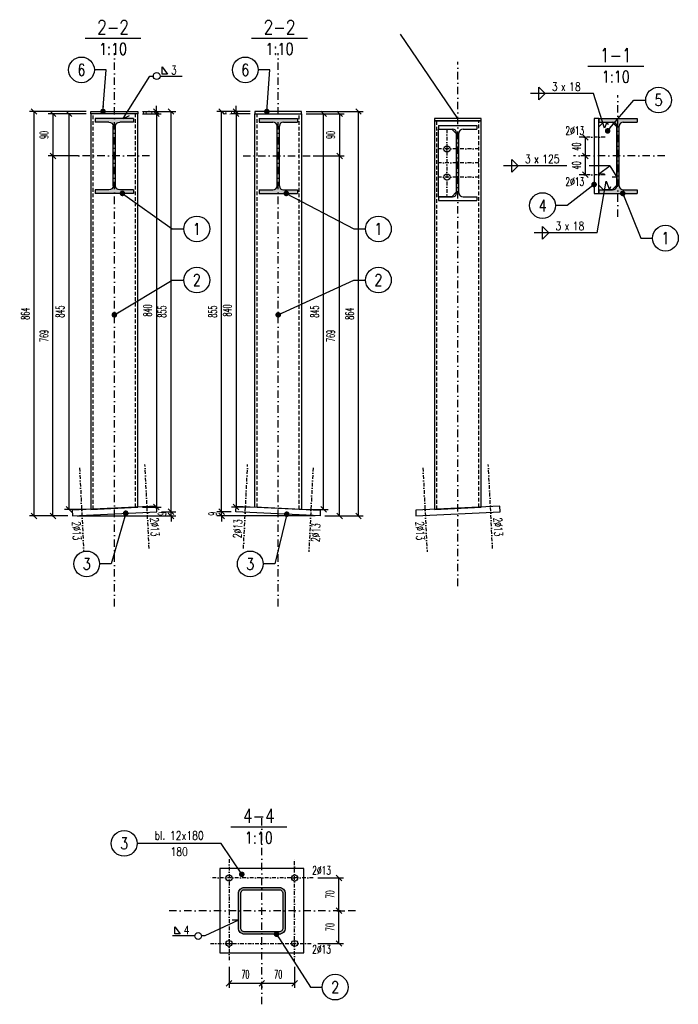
# Model space of a CAD drawing. Header units: millimetres. Extents: x -228255 to 14536, y -140109 to 119945.
# Tile 43 of 123: x -187529 to -186122, y 61917 to 64022. Entities that reach past the tile are written whole.
import ezdxf
from ezdxf.enums import TextEntityAlignment as Align

# ---------------------------------------------------------------- set-up
doc = ezdxf.new("R2010")
doc.units = ezdxf.units.MM
doc.header["$LTSCALE"] = 2.5
for name, pattern in [('DASHDOT', [25.4, 12.7, -6.35, 0, -6.35]), ('DASHDOT2', [12.7, 6.35, -3.175, 0, -3.175]), ('DASHED2', [9.525, 6.35, -3.175])]:
    doc.linetypes.add(name, pattern=pattern)
for name, color, linetype in [('Gruba', 6, 'Continuous'), ('Opisy_stal', 7, 'Continuous'), ('Osie', 134, 'DASHDOT'), ('Osie_laczniki', 157, 'DASHDOT2'), ('Osie_stal', 221, 'DASHDOT2'), ('S_dzwigary', 77, 'Continuous'), ('stal', 4, 'Continuous'), ('Stal_nw', 181, 'DASHED2'), ('Stal_przekroj', 1, 'Continuous'), ('Tekst', 31, 'Continuous'), ('Wymiary', 86, 'Continuous')]:
    doc.layers.add(name, color=color, linetype=linetype)
doc.styles.get("Standard").update_dxf_attribs({"font": 'romans.shx', "width": 0.65})
doc.styles.add('style1', font='romand.shx', dxfattribs={"width": 0.8})
doc.styles.add('style3', font='romans.shx', dxfattribs={"width": 0.5})
doc.dimstyles.new('Skala_10', dxfattribs={"dimtxt": 18, "dimasz": 12, "dimexe": 10, "dimexo": 10, "dimgap": 10, "dimtad": 1, "dimdec": 0, "dimdsep": 46, "dimtxsty": 'style3', "dimblk": 'OBLIQUE', "dimcen": 0, "dimdle": 1, "dimclrd": 256, "dimclre": 256, "dimclrt": 31, "dimadec": 1, "dimazin": 0, "dimtfac": 1, "dimtdec": 0, "dimtix": 1, "dimtmove": 2, "dimatfit": 0, "dimldrblk": 'DOT', "dimfxl": 1, "dimtolj": 1, "dimtzin": 0, "dimlwd": -1, "dimlwe": -1, "dimarcsym": 0})
doc.dimstyles.new('Skala_10$7', dxfattribs={"dimscale": 0, "dimtxt": 18, "dimasz": 12, "dimexe": 10, "dimexo": 15, "dimgap": 5, "dimtad": 1, "dimdec": 0, "dimrnd": 0.5, "dimzin": 9, "dimdsep": 46, "dimtxsty": 'Standard', "dimblk1": 'OBLIQUE', "dimblk2": 'OBLIQUE', "dimsah": 1, "dimcen": 10, "dimdle": 10, "dimclrt": 31, "dimadec": 0, "dimazin": 0, "dimtfac": 1, "dimtdec": 0, "dimtmove": 2, "dimatfit": 3, "dimldrblk": 'DOT', "dimfxl": 1, "dimtolj": 1, "dimtzin": 9, "dimarcsym": 0})

# ---------------------------------------------------------------- blocks, each defined once
blk = doc.blocks.new('_Oblique')
at = {"color": 0, "linetype": 'ByBlock', "lineweight": -2}
blk.add_line((-0.5, -0.5), (0.5, 0.5), dxfattribs=at)
blk = doc.blocks.new('*D930')
at = {"layer": 'Defpoints', "color": 0, "ltscale": 0.5, "transparency": 16777216}
for p in [(-186861.5, 62117.2), (-186847.2, 62117.2), (-186901.8, 62047.2)]:
    blk.add_point(p, dxfattribs=at)
at = {"layer": 'Wymiary', "ltscale": 0.5, "transparency": 16777216}
for p, q in [((-186851.5, 62117.2), (-186837.2, 62117.2)), ((-186847.2, 62046.2), (-186847.2, 62118.2)), ((-186891.8, 62047.2), (-186837.2, 62047.2))]:
    blk.add_line(p, q, dxfattribs=at)
at = {"layer": 'Wymiary', "ltscale": 0.5, "transparency": 16777216, "xscale": 12, "yscale": 12, "zscale": 12}
for p, rotation in [((-186847.2, 62117.2), 90), ((-186847.2, 62047.2), 270)]:
    blk.add_blockref('_Oblique', p, dxfattribs=dict(at, rotation=rotation))
at = {"layer": 'Wymiary', "color": 31, "ltscale": 0.5, "transparency": 16777216, "insert": (-186866.2, 62082.2), "char_height": 18, "attachment_point": 5, "rotation": 90, "style": 'style3'}
blk.add_mtext('\\A1;70', dxfattribs=at)
blk = doc.blocks.new('_Dot')
at = {"color": 0, "linetype": 'ByBlock', "lineweight": -2}
blk.add_line((-0.5, 0), (-1, 0), dxfattribs=at)
at = {"color": 0, "linetype": 'ByBlock', "const_width": 0.5}
blk.add_lwpolyline([(-0.25, 0, 1), (0.25, 0, 1)], format="xyb", close=True, dxfattribs=at)
blk = doc.blocks.new('*D931')
at = {"layer": 'Defpoints', "color": 0, "ltscale": 0.5, "transparency": 16777216}
for p in [(-186901.8, 62187.2), (-186847.2, 62187.2), (-186861.5, 62117.2)]:
    blk.add_point(p, dxfattribs=at)
at = {"layer": 'Wymiary', "ltscale": 0.5, "transparency": 16777216}
for p, q in [((-186891.8, 62187.2), (-186837.2, 62187.2)), ((-186847.2, 62116.2), (-186847.2, 62188.2)), ((-186851.5, 62117.2), (-186837.2, 62117.2))]:
    blk.add_line(p, q, dxfattribs=at)
at = {"layer": 'Wymiary', "ltscale": 0.5, "transparency": 16777216, "xscale": 12, "yscale": 12, "zscale": 12}
for p, rotation in [((-186847.2, 62187.2), 90), ((-186847.2, 62117.2), 270)]:
    blk.add_blockref('_Oblique', p, dxfattribs=dict(at, rotation=rotation))
at = {"layer": 'Wymiary', "color": 31, "ltscale": 0.5, "transparency": 16777216, "insert": (-186866.2, 62152.2), "char_height": 18, "attachment_point": 5, "rotation": 90, "style": 'style3'}
blk.add_mtext('\\A1;70', dxfattribs=at)
blk = doc.blocks.new('*D932')
at = {"layer": 'Defpoints', "color": 0, "ltscale": 0.5, "transparency": 16777216}
for p in [(-187081.8, 62007.2), (-187011.8, 61966.1), (-187011.8, 61962.3)]:
    blk.add_point(p, dxfattribs=at)
at = {"layer": 'Wymiary', "ltscale": 0.5, "transparency": 16777216}
for p, q in [((-187081.8, 61997.2), (-187081.8, 61952.3)), ((-187082.8, 61962.3), (-187010.8, 61962.3)), ((-187011.8, 61956.1), (-187011.8, 61952.3))]:
    blk.add_line(p, q, dxfattribs=at)
at = {"layer": 'Wymiary', "ltscale": 0.5, "transparency": 16777216, "xscale": 12, "yscale": 12, "zscale": 12, "rotation": 180}
blk.add_blockref('_Oblique', (-187081.8, 61962.3), dxfattribs=at)
at = {"layer": 'Wymiary', "ltscale": 0.5, "transparency": 16777216, "xscale": 12, "yscale": 12, "zscale": 12}
blk.add_blockref('_Oblique', (-187011.8, 61962.3), dxfattribs=at)
at = {"layer": 'Wymiary', "color": 31, "ltscale": 0.5, "transparency": 16777216, "insert": (-187046.8, 61981.3), "char_height": 18, "attachment_point": 5, "style": 'style3'}
blk.add_mtext('\\A1;70', dxfattribs=at)
blk = doc.blocks.new('*D933')
at = {"layer": 'Defpoints', "color": 0, "ltscale": 0.5, "transparency": 16777216}
for p in [(-186941.8, 62007.2), (-187011.8, 61966.1), (-186941.8, 61962.3)]:
    blk.add_point(p, dxfattribs=at)
at = {"layer": 'Wymiary', "ltscale": 0.5, "transparency": 16777216}
for p, q in [((-186941.8, 61997.2), (-186941.8, 61952.3)), ((-187012.8, 61962.3), (-186940.8, 61962.3)), ((-187011.8, 61956.1), (-187011.8, 61952.3))]:
    blk.add_line(p, q, dxfattribs=at)
at = {"layer": 'Wymiary', "ltscale": 0.5, "transparency": 16777216, "xscale": 12, "yscale": 12, "zscale": 12, "rotation": 180}
blk.add_blockref('_Oblique', (-187011.8, 61962.3), dxfattribs=at)
at = {"layer": 'Wymiary', "ltscale": 0.5, "transparency": 16777216, "xscale": 12, "yscale": 12, "zscale": 12}
blk.add_blockref('_Oblique', (-186941.8, 61962.3), dxfattribs=at)
at = {"layer": 'Wymiary', "color": 31, "ltscale": 0.5, "transparency": 16777216, "insert": (-186976.8, 61981.3), "char_height": 18, "attachment_point": 5, "style": 'style3'}
blk.add_mtext('\\A1;70', dxfattribs=at)
blk = doc.blocks.new('Zk100x100x5')
for points in [[(-50, -37), (-50, 37, -0.414214), (-37, 50), (37, 50, -0.414214), (50, 37), (50, -37, -0.414214), (37, -50), (-37, -50, -0.414214), (-50, -37, 0)], [(-45, -37), (-45, 37, -0.414214), (-37, 45), (37, 45, -0.414214), (45, 37), (45, -37, -0.414214), (37, -45), (-37, -45, -0.414214), (-45, -37, -1)]]:
    blk.add_lwpolyline(points, format="xyb")
blk = doc.blocks.new('Elem_prawy')
at = {"color": 7}
blk.add_line((0, 0), (25, 0), dxfattribs=at)
blk.add_circle((52.5, 0), 27.5, dxfattribs=at)
at = {"color": 31, "width": 0.8}
blk.add_attdef('22', text='', height=25, dxfattribs=at).set_placement((52.5, 0), align=Align.MIDDLE)
blk = doc.blocks.new('Pach_obwod_lewa')
at = {"color": 7}
for p, q in [((-21.6, 0), (-69.12, 0)), ((-64.08, 19.44), (-52.56, 4.32)), ((-64.08, 4.32), (-64.08, 19.44)), ((-52.56, 4.32), (-64.08, 4.32)), ((0, 0), (-7.2, 0))]:
    blk.add_line(p, q, dxfattribs=at)
blk.add_circle((-14.4, 0), 7.2, dxfattribs=at)
at = {"color": 31, "width": 0.8}
blk.add_attdef('A', (-45.36, 3.6), '', height=18, dxfattribs=at)
blk = doc.blocks.new('Op_el_lewy')
at = {"color": 7}
blk.add_line((0, 0), (-180, 0), dxfattribs=at)
blk.add_circle((-207.5, 0), 27.5, dxfattribs=at)
at = {"color": 31, "width": 0.8}
for tag, p in [('ZK_120X120X5', (-90, 7.875)), ('1000', (-90, -26.649))]:
    blk.add_attdef(tag, text='', height=18, dxfattribs=at).set_placement(p, align=Align.CENTER)
blk.add_attdef('22', text='', height=25, dxfattribs=at).set_placement((-207.5, 0), align=Align.MIDDLE)
blk = doc.blocks.new('I160PE')
for p, q in [((-41, 160), (41, 160)), ((-41, 160), (-41, 152.6)), ((-41, 152.6), (-11.5, 152.6)), ((11.5, 152.6), (41, 152.6)), ((41, 160), (41, 152.6)), ((-2.5, 16.4), (-2.5, 143.6)), ((2.5, 16.4), (2.5, 143.6)), ((-41, 7.4), (-11.5, 7.4)), ((-41, 7.4), (-41, 0)), ((-41, 0), (41, 0)), ((11.5, 7.4), (41, 7.4)), ((41, 7.4), (41, 0))]:
    blk.add_line(p, q)
for centre, start, end in [((-11.5, 143.6), 0, 90), ((11.5, 143.6), 90, 180), ((-11.5, 16.4), 270, 0), ((11.5, 16.4), 180, 270)]:
    blk.add_arc(centre, 9, start, end)
blk = doc.blocks.new('Elem_lewy')
at = {"color": 7}
blk.add_line((0, 0), (-25, 0), dxfattribs=at)
blk.add_circle((-52.5, 0), 27.5, dxfattribs=at)
at = {"color": 31, "width": 0.8}
blk.add_attdef('22', text='', height=25, dxfattribs=at).set_placement((-52.5, 0), align=Align.MIDDLE)
blk = doc.blocks.new('Pach_obustr_lewa')
at = {"color": 7}
for p, q in [((0, 0), (-135, 0)), ((-117, -13.5), (-117, 13.5)), ((-117, 13.5), (-103.5, 0)), ((-117, -13.5), (-103.5, 0))]:
    blk.add_line(p, q, dxfattribs=at)
at = {"color": 31, "width": 0.8}
blk.add_text('x', height=18, dxfattribs=at).set_placement((-70, 5.6))
blk.add_attdef('AA', text='', height=18, dxfattribs=at).set_placement((-76.8, 5.6), align=Align.RIGHT)
blk.add_attdef('LLLL', (-52.3, 5.6), '', height=18, dxfattribs=at)
blk = doc.blocks.new('Pach_obwod_prawa')
at = {"color": 7}
for p, q in [((0, 0), (7.2, 0)), ((21.6, 0), (69.12, 0)), ((26.2368, 4.32), (26.2368, 19.44)), ((26.2368, 19.44), (37.7568, 4.32)), ((37.7568, 4.32), (26.2368, 4.32))]:
    blk.add_line(p, q, dxfattribs=at)
blk.add_circle((14.4, 0), 7.2, dxfattribs=at)
at = {"color": 31, "width": 0.8}
blk.add_attdef('A', (44.9568, 3.6), '', height=18, dxfattribs=at)
blk = doc.blocks.new('*D946')
at = {"layer": 'Defpoints', "color": 0, "ltscale": 0.5, "transparency": 16777216}
for p in [(-187236.3, 62970.1), (-187205.8, 62970.1), (-187416.1, 62961.1)]:
    blk.add_point(p, dxfattribs=at)
at = {"layer": 'Wymiary', "ltscale": 0.5, "transparency": 16777216}
for p, q in [((-187226.3, 62970.1), (-187195.8, 62970.1)), ((-187205.8, 62970.1), (-187205.8, 62982.1)), ((-187205.8, 62961.1), (-187205.8, 62970.1)), ((-187406.1, 62961.1), (-187195.8, 62961.1)), ((-187205.8, 62961.1), (-187205.8, 62949.1))]:
    blk.add_line(p, q, dxfattribs=at)
at = {"layer": 'Wymiary', "ltscale": 0.5, "transparency": 16777216, "xscale": 12, "yscale": 12, "zscale": 12}
for p, rotation in [((-187205.8, 62970.1), 270), ((-187205.8, 62961.1), 90)]:
    blk.add_blockref('_Oblique', p, dxfattribs=dict(at, rotation=rotation))
at = {"layer": 'Wymiary', "color": 31, "ltscale": 0.5, "transparency": 16777216, "insert": (-187224.8, 62965.6), "char_height": 18, "attachment_point": 5, "rotation": 90, "style": 'style3'}
blk.add_mtext('\\A1;9', dxfattribs=at)
blk = doc.blocks.new('*D947')
at = {"layer": 'Defpoints', "color": 0, "ltscale": 0.5, "transparency": 16777216}
for p in [(-187276.8, 63825.4), (-187205.8, 63825.4), (-187236.3, 62970.1)]:
    blk.add_point(p, dxfattribs=at)
at = {"layer": 'Wymiary', "ltscale": 0.5, "transparency": 16777216}
for p, q in [((-187266.8, 63825.4), (-187195.8, 63825.4)), ((-187205.8, 62969.1), (-187205.8, 63826.4)), ((-187226.3, 62970.1), (-187195.8, 62970.1))]:
    blk.add_line(p, q, dxfattribs=at)
at = {"layer": 'Wymiary', "ltscale": 0.5, "transparency": 16777216, "xscale": 12, "yscale": 12, "zscale": 12}
for p, rotation in [((-187205.8, 63825.4), 90), ((-187205.8, 62970.1), 270)]:
    blk.add_blockref('_Oblique', p, dxfattribs=dict(at, rotation=rotation))
at = {"layer": 'Wymiary', "color": 31, "ltscale": 0.5, "transparency": 16777216, "insert": (-187224.8, 63397.7), "char_height": 18, "attachment_point": 5, "rotation": 90, "style": 'style3'}
blk.add_mtext('\\A1;855', dxfattribs=at)
blk = doc.blocks.new('*D948')
at = {"layer": 'Defpoints', "color": 0, "ltscale": 0.5, "transparency": 16777216}
for p in [(-187276.8, 63820.4), (-187276.8, 62980.1), (-187236.9, 62980.1)]:
    blk.add_point(p, dxfattribs=at)
at = {"layer": 'Wymiary', "ltscale": 0.5, "transparency": 16777216}
for p, q in [((-187266.8, 63820.4), (-187226.9, 63820.4)), ((-187236.9, 63821.4), (-187236.9, 62979.1)), ((-187266.8, 62980.1), (-187226.9, 62980.1))]:
    blk.add_line(p, q, dxfattribs=at)
at = {"layer": 'Wymiary', "ltscale": 0.5, "transparency": 16777216, "xscale": 12, "yscale": 12, "zscale": 12}
for p, rotation in [((-187236.9, 63820.4), 90), ((-187236.9, 62980.1), 270)]:
    blk.add_blockref('_Oblique', p, dxfattribs=dict(at, rotation=rotation))
at = {"layer": 'Wymiary', "color": 31, "ltscale": 0.5, "transparency": 16777216, "insert": (-187255.9, 63400.2), "char_height": 18, "attachment_point": 5, "rotation": 90, "style": 'style3'}
blk.add_mtext('\\A1;840', dxfattribs=at)
blk = doc.blocks.new('*D949')
at = {"layer": 'Defpoints', "color": 0, "ltscale": 0.5, "transparency": 16777216}
for p in [(-187423.7, 63820.4), (-187376.8, 63820.4), (-187376.8, 62975.1)]:
    blk.add_point(p, dxfattribs=at)
at = {"layer": 'Wymiary', "ltscale": 0.5, "transparency": 16777216}
for p, q in [((-187386.8, 63820.4), (-187433.7, 63820.4)), ((-187423.7, 62974.1), (-187423.7, 63821.4)), ((-187386.8, 62975.1), (-187433.7, 62975.1))]:
    blk.add_line(p, q, dxfattribs=at)
at = {"layer": 'Wymiary', "ltscale": 0.5, "transparency": 16777216, "xscale": 12, "yscale": 12, "zscale": 12}
for p, rotation in [((-187423.7, 63820.4), 90), ((-187423.7, 62975.1), 270)]:
    blk.add_blockref('_Oblique', p, dxfattribs=dict(at, rotation=rotation))
at = {"layer": 'Wymiary', "color": 31, "ltscale": 0.5, "transparency": 16777216, "insert": (-187442.7, 63397.7), "char_height": 18, "attachment_point": 5, "rotation": 90, "style": 'style3'}
blk.add_mtext('\\A1;845', dxfattribs=at)
blk = doc.blocks.new('*D950')
at = {"layer": 'Defpoints', "color": 0, "ltscale": 0.5, "transparency": 16777216}
for p in [(-187276.8, 63825.4), (-187276.8, 63820.4), (-187236.9, 63820.4)]:
    blk.add_point(p, dxfattribs=at)
at = {"layer": 'Wymiary', "ltscale": 0.5, "transparency": 16777216}
for p, q in [((-187236.9, 63825.4), (-187236.9, 63837.4)), ((-187266.8, 63825.4), (-187226.9, 63825.4)), ((-187266.8, 63820.4), (-187226.9, 63820.4)), ((-187236.9, 63825.4), (-187236.9, 63820.4)), ((-187236.9, 63820.4), (-187236.9, 63808.4))]:
    blk.add_line(p, q, dxfattribs=at)
at = {"layer": 'Wymiary', "ltscale": 0.5, "transparency": 16777216, "xscale": 12, "yscale": 12, "zscale": 12}
for p, rotation in [((-187236.9, 63825.4), 270), ((-187236.9, 63820.4), 90)]:
    blk.add_blockref('_Oblique', p, dxfattribs=dict(at, rotation=rotation))
at = {"layer": 'Wymiary', "color": 31, "ltscale": 0.5, "transparency": 16777216, "insert": (-187255.9, 63822.9), "char_height": 18, "attachment_point": 5, "rotation": 90, "style": 'style3'}
blk.add_mtext('\\A1;5', dxfattribs=at)
blk = doc.blocks.new('*D951')
at = {"layer": 'Defpoints', "color": 0, "ltscale": 0.5, "transparency": 16777216}
for p in [(-187498.2, 63825.4), (-187376.8, 63825.4), (-187416.1, 62961.1)]:
    blk.add_point(p, dxfattribs=at)
at = {"layer": 'Wymiary', "ltscale": 0.5, "transparency": 16777216}
for p, q in [((-187386.8, 63825.4), (-187508.2, 63825.4)), ((-187498.2, 62960.1), (-187498.2, 63826.4)), ((-187426.1, 62961.1), (-187508.2, 62961.1))]:
    blk.add_line(p, q, dxfattribs=at)
at = {"layer": 'Wymiary', "ltscale": 0.5, "transparency": 16777216, "xscale": 12, "yscale": 12, "zscale": 12}
for p, rotation in [((-187498.2, 63825.4), 90), ((-187498.2, 62961.1), 270)]:
    blk.add_blockref('_Oblique', p, dxfattribs=dict(at, rotation=rotation))
at = {"layer": 'Wymiary', "color": 31, "ltscale": 0.5, "transparency": 16777216, "insert": (-187517.2, 63393.2), "char_height": 18, "attachment_point": 5, "rotation": 90, "style": 'style3'}
blk.add_mtext('\\A1;864', dxfattribs=at)
blk = doc.blocks.new('*D987')
at = {"layer": 'Defpoints', "color": 0, "ltscale": 0.5, "transparency": 16777216}
for p in [(-187458, 63730.4), (-187436.8, 63730.4), (-187416.1, 62961.1)]:
    blk.add_point(p, dxfattribs=at)
at = {"layer": 'Wymiary', "ltscale": 0.5, "transparency": 16777216}
for p, q in [((-187446.8, 63730.4), (-187468, 63730.4)), ((-187458, 62960.1), (-187458, 63731.4)), ((-187426.1, 62961.1), (-187468, 62961.1))]:
    blk.add_line(p, q, dxfattribs=at)
at = {"layer": 'Wymiary', "ltscale": 0.5, "transparency": 16777216, "xscale": 12, "yscale": 12, "zscale": 12}
for p, rotation in [((-187458, 63730.4), 90), ((-187458, 62961.1), 270)]:
    blk.add_blockref('_Oblique', p, dxfattribs=dict(at, rotation=rotation))
at = {"layer": 'Wymiary', "color": 31, "ltscale": 0.5, "transparency": 16777216, "insert": (-187477, 63345.7), "char_height": 18, "attachment_point": 5, "rotation": 90, "style": 'style3'}
blk.add_mtext('\\A1;769', dxfattribs=at)
blk = doc.blocks.new('*D989')
at = {"layer": 'Defpoints', "color": 0, "ltscale": 0.5, "transparency": 16777216}
for p in [(-187376.8, 63820.4), (-187458, 63730.4), (-187393.6, 63730.4)]:
    blk.add_point(p, dxfattribs=at)
at = {"layer": 'Wymiary', "ltscale": 0.5, "transparency": 16777216}
for p, q in [((-187386.8, 63820.4), (-187468, 63820.4)), ((-187458, 63821.4), (-187458, 63729.4)), ((-187403.6, 63730.4), (-187468, 63730.4))]:
    blk.add_line(p, q, dxfattribs=at)
at = {"layer": 'Wymiary', "ltscale": 0.5, "transparency": 16777216, "xscale": 12, "yscale": 12, "zscale": 12}
for p, rotation in [((-187458, 63820.4), 90), ((-187458, 63730.4), 270)]:
    blk.add_blockref('_Oblique', p, dxfattribs=dict(at, rotation=rotation))
at = {"layer": 'Wymiary', "color": 31, "ltscale": 0.5, "transparency": 16777216, "insert": (-187477, 63775.4), "char_height": 18, "attachment_point": 5, "rotation": 90, "style": 'style3'}
blk.add_mtext('\\A1;90', dxfattribs=at)
blk = doc.blocks.new('*D994')
at = {"layer": 'Defpoints', "color": 0, "ltscale": 0.5, "transparency": 16777216}
for p in [(-186320.6, 63730.4), (-186312.2, 63730.4), (-186312.2, 63690.4)]:
    blk.add_point(p, dxfattribs=at)
at = {"layer": 'Wymiary', "ltscale": 0.5, "transparency": 16777216}
for p, q in [((-186322.2, 63730.4), (-186330.6, 63730.4)), ((-186320.6, 63689.4), (-186320.6, 63731.4)), ((-186322.2, 63690.4), (-186330.6, 63690.4))]:
    blk.add_line(p, q, dxfattribs=at)
at = {"layer": 'Wymiary', "ltscale": 0.5, "transparency": 16777216, "xscale": 12, "yscale": 12, "zscale": 12}
for p, rotation in [((-186320.6, 63730.4), 90), ((-186320.6, 63690.4), 270)]:
    blk.add_blockref('_Oblique', p, dxfattribs=dict(at, rotation=rotation))
at = {"layer": 'Wymiary', "color": 31, "ltscale": 0.5, "transparency": 16777216, "insert": (-186339.6, 63710.4), "char_height": 18, "attachment_point": 5, "rotation": 90, "style": 'style3'}
blk.add_mtext('\\A1;40', dxfattribs=at)
blk = doc.blocks.new('*D995')
at = {"layer": 'Defpoints', "color": 0, "ltscale": 0.5, "transparency": 16777216}
for p in [(-186320.6, 63770.4), (-186311.4, 63770.4), (-186312.2, 63730.4)]:
    blk.add_point(p, dxfattribs=at)
at = {"layer": 'Wymiary', "ltscale": 0.5, "transparency": 16777216}
for p, q in [((-186321.4, 63770.4), (-186330.6, 63770.4)), ((-186320.6, 63729.4), (-186320.6, 63771.4)), ((-186322.2, 63730.4), (-186330.6, 63730.4))]:
    blk.add_line(p, q, dxfattribs=at)
at = {"layer": 'Wymiary', "ltscale": 0.5, "transparency": 16777216, "xscale": 12, "yscale": 12, "zscale": 12}
for p, rotation in [((-186320.6, 63770.4), 90), ((-186320.6, 63730.4), 270)]:
    blk.add_blockref('_Oblique', p, dxfattribs=dict(at, rotation=rotation))
at = {"layer": 'Wymiary', "color": 31, "ltscale": 0.5, "transparency": 16777216, "insert": (-186339.6, 63750.4), "char_height": 18, "attachment_point": 5, "rotation": 90, "style": 'style3'}
blk.add_mtext('\\A1;40', dxfattribs=at)
blk = doc.blocks.new('*D1003')
at = {"layer": 'Defpoints', "color": 0, "ltscale": 0.5, "transparency": 16777216}
for p in [(-187097.7, 62970.1), (-187067.3, 62970.1), (-186887.5, 62961.1)]:
    blk.add_point(p, dxfattribs=at)
at = {"layer": 'Wymiary', "ltscale": 0.5, "transparency": 16777216}
for p, q in [((-187077.3, 62970.1), (-187107.7, 62970.1)), ((-187097.7, 62970.1), (-187097.7, 62982.1)), ((-187097.7, 62961.1), (-187097.7, 62970.1)), ((-186897.5, 62961.1), (-187107.7, 62961.1)), ((-187097.7, 62961.1), (-187097.7, 62949.1))]:
    blk.add_line(p, q, dxfattribs=at)
at = {"layer": 'Wymiary', "ltscale": 0.5, "transparency": 16777216, "xscale": 12, "yscale": 12, "zscale": 12}
for p, rotation in [((-187097.7, 62970.1), 270), ((-187097.7, 62961.1), 90)]:
    blk.add_blockref('_Oblique', p, dxfattribs=dict(at, rotation=rotation))
at = {"layer": 'Wymiary', "color": 31, "ltscale": 0.5, "transparency": 16777216, "insert": (-187116.7, 62965.6), "char_height": 18, "attachment_point": 5, "rotation": 90, "style": 'style3'}
blk.add_mtext('\\A1;9', dxfattribs=at)
blk = doc.blocks.new('*D1004')
at = {"layer": 'Defpoints', "color": 0, "ltscale": 0.5, "transparency": 16777216}
for p in [(-187097.7, 63825.4), (-187026.8, 63825.4), (-187067.3, 62970.1)]:
    blk.add_point(p, dxfattribs=at)
at = {"layer": 'Wymiary', "ltscale": 0.5, "transparency": 16777216}
for p, q in [((-187036.8, 63825.4), (-187107.7, 63825.4)), ((-187097.7, 62969.1), (-187097.7, 63826.4)), ((-187077.3, 62970.1), (-187107.7, 62970.1))]:
    blk.add_line(p, q, dxfattribs=at)
at = {"layer": 'Wymiary', "ltscale": 0.5, "transparency": 16777216, "xscale": 12, "yscale": 12, "zscale": 12}
for p, rotation in [((-187097.7, 63825.4), 90), ((-187097.7, 62970.1), 270)]:
    blk.add_blockref('_Oblique', p, dxfattribs=dict(at, rotation=rotation))
at = {"layer": 'Wymiary', "color": 31, "ltscale": 0.5, "transparency": 16777216, "insert": (-187116.7, 63397.7), "char_height": 18, "attachment_point": 5, "rotation": 90, "style": 'style3'}
blk.add_mtext('\\A1;855', dxfattribs=at)
blk = doc.blocks.new('*D1005')
at = {"layer": 'Defpoints', "color": 0, "ltscale": 0.5, "transparency": 16777216}
for p in [(-187026.8, 63820.4), (-187066.7, 62980.1), (-187026.8, 62980.1)]:
    blk.add_point(p, dxfattribs=at)
at = {"layer": 'Wymiary', "ltscale": 0.5, "transparency": 16777216}
for p, q in [((-187036.8, 63820.4), (-187076.7, 63820.4)), ((-187066.7, 63821.4), (-187066.7, 62979.1)), ((-187036.8, 62980.1), (-187076.7, 62980.1))]:
    blk.add_line(p, q, dxfattribs=at)
at = {"layer": 'Wymiary', "ltscale": 0.5, "transparency": 16777216, "xscale": 12, "yscale": 12, "zscale": 12}
for p, rotation in [((-187066.7, 63820.4), 90), ((-187066.7, 62980.1), 270)]:
    blk.add_blockref('_Oblique', p, dxfattribs=dict(at, rotation=rotation))
at = {"layer": 'Wymiary', "color": 31, "ltscale": 0.5, "transparency": 16777216, "insert": (-187085.7, 63400.2), "char_height": 18, "attachment_point": 5, "rotation": 90, "style": 'style3'}
blk.add_mtext('\\A1;840', dxfattribs=at)
blk = doc.blocks.new('*D1006')
at = {"layer": 'Defpoints', "color": 0, "ltscale": 0.5, "transparency": 16777216}
for p in [(-186926.8, 63820.4), (-186879.9, 63820.4), (-186926.8, 62975.1)]:
    blk.add_point(p, dxfattribs=at)
at = {"layer": 'Wymiary', "ltscale": 0.5, "transparency": 16777216}
for p, q in [((-186916.8, 63820.4), (-186869.9, 63820.4)), ((-186879.9, 62974.1), (-186879.9, 63821.4)), ((-186916.8, 62975.1), (-186869.9, 62975.1))]:
    blk.add_line(p, q, dxfattribs=at)
at = {"layer": 'Wymiary', "ltscale": 0.5, "transparency": 16777216, "xscale": 12, "yscale": 12, "zscale": 12}
for p, rotation in [((-186879.9, 63820.4), 90), ((-186879.9, 62975.1), 270)]:
    blk.add_blockref('_Oblique', p, dxfattribs=dict(at, rotation=rotation))
at = {"layer": 'Wymiary', "color": 31, "ltscale": 0.5, "transparency": 16777216, "insert": (-186898.9, 63397.7), "char_height": 18, "attachment_point": 5, "rotation": 90, "style": 'style3'}
blk.add_mtext('\\A1;845', dxfattribs=at)
blk = doc.blocks.new('*D1007')
at = {"layer": 'Defpoints', "color": 0, "ltscale": 0.5, "transparency": 16777216}
for p in [(-187066.7, 63820.4), (-187026.8, 63825.4), (-187026.8, 63820.4)]:
    blk.add_point(p, dxfattribs=at)
at = {"layer": 'Wymiary', "ltscale": 0.5, "transparency": 16777216}
for p, q in [((-187066.7, 63825.4), (-187066.7, 63837.4)), ((-187036.8, 63825.4), (-187076.7, 63825.4)), ((-187036.8, 63820.4), (-187076.7, 63820.4)), ((-187066.7, 63825.4), (-187066.7, 63820.4)), ((-187066.7, 63820.4), (-187066.7, 63808.4))]:
    blk.add_line(p, q, dxfattribs=at)
at = {"layer": 'Wymiary', "ltscale": 0.5, "transparency": 16777216, "xscale": 12, "yscale": 12, "zscale": 12}
for p, rotation in [((-187066.7, 63825.4), 270), ((-187066.7, 63820.4), 90)]:
    blk.add_blockref('_Oblique', p, dxfattribs=dict(at, rotation=rotation))
at = {"layer": 'Wymiary', "color": 31, "ltscale": 0.5, "transparency": 16777216, "insert": (-187085.7, 63822.9), "char_height": 18, "attachment_point": 5, "rotation": 90, "style": 'style3'}
blk.add_mtext('\\A1;5', dxfattribs=at)
blk = doc.blocks.new('*D1008')
at = {"layer": 'Defpoints', "color": 0, "ltscale": 0.5, "transparency": 16777216}
for p in [(-186926.8, 63825.4), (-186805.3, 63825.4), (-186887.5, 62961.1)]:
    blk.add_point(p, dxfattribs=at)
at = {"layer": 'Wymiary', "ltscale": 0.5, "transparency": 16777216}
for p, q in [((-186916.8, 63825.4), (-186795.3, 63825.4)), ((-186805.3, 62960.1), (-186805.3, 63826.4)), ((-186877.5, 62961.1), (-186795.3, 62961.1))]:
    blk.add_line(p, q, dxfattribs=at)
at = {"layer": 'Wymiary', "ltscale": 0.5, "transparency": 16777216, "xscale": 12, "yscale": 12, "zscale": 12}
for p, rotation in [((-186805.3, 63825.4), 90), ((-186805.3, 62961.1), 270)]:
    blk.add_blockref('_Oblique', p, dxfattribs=dict(at, rotation=rotation))
at = {"layer": 'Wymiary', "color": 31, "ltscale": 0.5, "transparency": 16777216, "insert": (-186824.3, 63393.2), "char_height": 18, "attachment_point": 5, "rotation": 90, "style": 'style3'}
blk.add_mtext('\\A1;864', dxfattribs=at)
blk = doc.blocks.new('*D1001')
at = {"layer": 'Defpoints', "color": 0, "ltscale": 0.5, "transparency": 16777216}
for p in [(-186866.8, 63730.4), (-186845.6, 63730.4), (-186887.5, 62961.1)]:
    blk.add_point(p, dxfattribs=at)
at = {"layer": 'Wymiary', "ltscale": 0.5, "transparency": 16777216}
for p, q in [((-186856.8, 63730.4), (-186835.6, 63730.4)), ((-186845.6, 62960.1), (-186845.6, 63731.4)), ((-186877.5, 62961.1), (-186835.6, 62961.1))]:
    blk.add_line(p, q, dxfattribs=at)
at = {"layer": 'Wymiary', "ltscale": 0.5, "transparency": 16777216, "xscale": 12, "yscale": 12, "zscale": 12}
for p, rotation in [((-186845.6, 63730.4), 90), ((-186845.6, 62961.1), 270)]:
    blk.add_blockref('_Oblique', p, dxfattribs=dict(at, rotation=rotation))
at = {"layer": 'Wymiary', "color": 31, "ltscale": 0.5, "transparency": 16777216, "insert": (-186864.6, 63345.7), "char_height": 18, "attachment_point": 5, "rotation": 90, "style": 'style3'}
blk.add_mtext('\\A1;769', dxfattribs=at)
blk = doc.blocks.new('*D1002')
at = {"layer": 'Defpoints', "color": 0, "ltscale": 0.5, "transparency": 16777216}
for p in [(-186926.8, 63820.4), (-186910, 63730.4), (-186845.6, 63730.4)]:
    blk.add_point(p, dxfattribs=at)
at = {"layer": 'Wymiary', "ltscale": 0.5, "transparency": 16777216}
for p, q in [((-186916.8, 63820.4), (-186835.6, 63820.4)), ((-186845.6, 63821.4), (-186845.6, 63729.4)), ((-186900, 63730.4), (-186835.6, 63730.4))]:
    blk.add_line(p, q, dxfattribs=at)
at = {"layer": 'Wymiary', "ltscale": 0.5, "transparency": 16777216, "xscale": 12, "yscale": 12, "zscale": 12}
for p, rotation in [((-186845.6, 63820.4), 90), ((-186845.6, 63730.4), 270)]:
    blk.add_blockref('_Oblique', p, dxfattribs=dict(at, rotation=rotation))
at = {"layer": 'Wymiary', "color": 31, "ltscale": 0.5, "transparency": 16777216, "insert": (-186864.6, 63775.4), "char_height": 18, "attachment_point": 5, "rotation": 90, "style": 'style3'}
blk.add_mtext('\\A1;90', dxfattribs=at)

msp = doc.modelspace()

# ---------------------------------------------------------------- hatches: boundary and pattern name
at = {"layer": 'Stal_przekroj', "ltscale": 0.5}
h = msp.add_hatch(color=256, dxfattribs=at)
h.dxf.hatch_style = 1
h.paths.add_polyline_path([(-187285.79, 63810.37), (-187367.79, 63810.37), (-187367.79, 63802.97), (-187338.29, 63802.97, -0.4142136), (-187329.29, 63793.97), (-187329.29, 63666.77, -0.4142136), (-187338.29, 63657.77), (-187367.79, 63657.77), (-187367.79, 63650.37), (-187285.79, 63650.37), (-187285.79, 63657.77), (-187315.29, 63657.77, -0.4142136), (-187324.29, 63666.77), (-187324.29, 63793.97, -0.4142136), (-187315.29, 63802.97), (-187285.79, 63802.97)])
h = msp.add_hatch(color=256, dxfattribs=at)
h.dxf.hatch_style = 1
h.paths.add_polyline_path([(-187017.79, 63810.37), (-186935.79, 63810.37), (-186935.79, 63802.97), (-186965.29, 63802.97, 0.4142136), (-186974.29, 63793.97), (-186974.29, 63666.77, 0.4142136), (-186965.29, 63657.77), (-186935.79, 63657.77), (-186935.79, 63650.37), (-187017.79, 63650.37), (-187017.79, 63657.77), (-186988.29, 63657.77, 0.4142136), (-186979.29, 63666.77), (-186979.29, 63793.97, 0.4142136), (-186988.29, 63802.97), (-187017.79, 63802.97)])
h = msp.add_hatch(color=256, dxfattribs=at)
h.dxf.hatch_style = 1
h.paths.add_polyline_path([(-186210.05, 63810.37), (-186292.05, 63810.37), (-186292.05, 63802.97), (-186262.55, 63802.97, -0.4142136), (-186253.55, 63793.97), (-186253.55, 63666.77, -0.4142136), (-186262.55, 63657.77), (-186292.05, 63657.77), (-186292.05, 63650.37), (-186210.05, 63650.37), (-186210.05, 63657.77), (-186239.55, 63657.77, -0.4142136), (-186248.55, 63666.77), (-186248.55, 63793.97, -0.4142136), (-186239.55, 63802.97), (-186210.05, 63802.97)])
h = msp.add_hatch(color=256, dxfattribs=at)
h.dxf.hatch_style = 1
h.paths.add_polyline_path([(-186974.8, 62167.24), (-187048.8, 62167.24, 0.4142136), (-187061.8, 62154.24), (-187061.8, 62080.24, 0.4142136), (-187048.8, 62067.24), (-186974.8, 62067.24, 0.4142136), (-186961.8, 62080.24), (-186961.8, 62154.24, 0.4142136)])
h.paths.add_polyline_path([(-186974.8, 62162.24, -0.4142136), (-186966.8, 62154.24), (-186966.8, 62080.24, -0.4142136), (-186974.8, 62072.24), (-187048.8, 62072.24, -0.4142136), (-187056.8, 62080.24), (-187056.8, 62154.24, -0.4142136), (-187048.8, 62162.24)], flags=16)

# ---------------------------------------------------------------- linework, layer by layer
at = {"layer": 'Gruba', "const_width": 3}
for points in [[(-187389.67, 63981.74), (-187269.67, 63981.74)], [(-186913.9, 63981.74), (-187033.9, 63981.74)], [(-186315.71, 63922.09), (-186195.71, 63922.09)], [(-187078.26, 62295.95), (-186958.26, 62295.95)]]:
    msp.add_lwpolyline(points, dxfattribs=at)
at = {"layer": 'Opisy_stal', "ltscale": 0.5}
for p, q in [((-187308.14, 63810.37), (-187250.76, 63901.22)), ((-186279.98, 63789.47), (-186303.05, 63863.96)), ((-187308.14, 63810.37), (-187294.2, 63817.22)), ((-186274.41, 63802.97), (-186279.98, 63789.47)), ((-186274.41, 63802.97), (-186271.94, 63797.34)), ((-186268.17, 63709.35), (-186312.76, 63709.35)), ((-186292.05, 63692.27), (-186268.17, 63709.35)), ((-186268.17, 63709.35), (-186253.55, 63684.95)), ((-186292.05, 63692.27), (-186280.05, 63692.27)), ((-186253.55, 63684.95), (-186263.68, 63684.95)), ((-186295.27, 63566.12), (-186276.03, 63676.82)), ((-186276.03, 63676.82), (-186269.4, 63657.77)), ((-186269.4, 63657.77), (-186265.88, 63665.08)), ((-187061.8, 62097.12), (-187133.45, 62063.25)), ((-187061.8, 62097.12), (-187074.91, 62097.12))]:
    msp.add_line(p, q, dxfattribs=at)
at = {"layer": 'Osie', "ltscale": 0.5}
for p, q in [((-187326.79, 62767.65), (-187326.79, 63950.37)), ((-186976.79, 62767.65), (-186976.79, 63950.37)), ((-186593.23, 62811.09), (-186593.23, 63931.24)), ((-186251.05, 63600.37), (-186251.05, 63860.37)), ((-187251.79, 63730.37), (-187436.79, 63730.37)), ((-187051.79, 63730.37), (-186866.79, 63730.37)), ((-186150.81, 63730.37), (-186346.29, 63730.37)), ((-187011.8, 61917.24), (-187011.8, 62317.24)), ((-186811.8, 62117.24), (-187211.8, 62117.24))]:
    msp.add_line(p, q, dxfattribs=at)
at = {"layer": 'Osie_laczniki', "ltscale": 0.5}
for p, q in [((-186616.23, 63787.37), (-186616.23, 63642.77)), ((-186278.63, 63770.37), (-186333.59, 63770.37)), ((-186548.23, 63745.37), (-186638.23, 63745.37)), ((-186548.23, 63685.37), (-186638.23, 63685.37)), ((-186278.63, 63690.37), (-186333.59, 63690.37)), ((-187252.49, 62891.19), (-187261.48, 63070.97)), ((-187051.08, 62891.19), (-187042.09, 63070.97)), ((-187401.19, 63063.98), (-187392.2, 62884.21)), ((-186902.38, 63063.98), (-186911.37, 62884.21)), ((-187081.8, 62227.24), (-187081.8, 62007.24)), ((-186941.8, 62007.24), (-186941.8, 62227.24)), ((-186901.8, 62187.24), (-187121.8, 62187.24)), ((-187121.8, 62047.24), (-186901.8, 62047.24))]:
    msp.add_line(p, q, dxfattribs=at)
at = {"layer": 'Osie_stal', "ltscale": 0.5}
for p, q in [((-186548.23, 63715.37), (-186638.23, 63715.37)), ((-186518.94, 62891.19), (-186527.93, 63070.97)), ((-186667.64, 63063.98), (-186658.65, 62884.21))]:
    msp.add_line(p, q, dxfattribs=at)
at = {"layer": 'S_dzwigary', "ltscale": 0.5}
msp.add_lwpolyline([(-186634.23, 63787.37), (-186606.23, 63787.37), (-186596.23, 63777.37), (-186596.23, 63653.37), (-186606.23, 63643.37), (-186634.23, 63643.37), (-186634.23, 63787.37)], dxfattribs=at)
at = {"layer": 'stal', "ltscale": 0.5}
for points in [[(-187276.79, 63820.37), (-187376.79, 63820.37), (-187376.79, 63825.37), (-187276.79, 63825.37)], [(-187376.79, 62975.09), (-187276.79, 62980.09), (-187276.79, 63820.37), (-187376.79, 63820.37)], [(-187026.79, 63820.37), (-186926.79, 63820.37), (-186926.79, 63825.37), (-187026.79, 63825.37)], [(-186926.79, 62975.09), (-187026.79, 62980.09), (-187026.79, 63820.37), (-186926.79, 63820.37)], [(-186643.23, 63805.37), (-186543.23, 63805.37), (-186543.23, 63810.37), (-186643.23, 63810.37)], [(-186302.05, 63650.37), (-186292.05, 63650.37), (-186292.05, 63810.37), (-186302.05, 63810.37)], [(-186643.23, 62975.09), (-186543.23, 62980.09), (-186543.23, 63805.37), (-186643.23, 63805.37)], [(-187416.07, 62961.11), (-187236.3, 62970.1), (-187236.9, 62982.08), (-187416.67, 62973.09)], [(-186887.5, 62961.11), (-187067.27, 62970.1), (-187066.67, 62982.08), (-186886.9, 62973.09)], [(-186682.52, 62961.11), (-186502.75, 62970.1), (-186503.35, 62982.08), (-186683.12, 62973.09)], [(-187101.8, 62027.24), (-186921.8, 62027.24), (-186921.8, 62207.24), (-187101.8, 62207.24)]]:
    msp.add_lwpolyline(points, close=True, dxfattribs=at)
msp.add_lwpolyline([(-186292.05, 63792.97), (-186282.05, 63802.97), (-186263.55, 63802.97), (-186253.55, 63792.97), (-186253.55, 63667.77), (-186263.55, 63657.77), (-186282.05, 63657.77), (-186292.05, 63667.77), (-186292.05, 63792.97)], dxfattribs=at)
for centre in [(-186616.23, 63745.37), (-186616.23, 63685.37)]:
    msp.add_circle(centre, 6.5, dxfattribs=at)
at = {"layer": 'stal'}
for centre in [(-187081.8, 62187.24), (-186941.8, 62187.24), (-187081.8, 62047.24), (-186941.8, 62047.24)]:
    msp.add_circle(centre, 6.5, dxfattribs=at)
at = {"layer": 'Stal_nw', "ltscale": 0.5}
for p, q in [((-187371.79, 62975.34), (-187371.79, 63820.37)), ((-187281.79, 62979.84), (-187281.79, 63820.37)), ((-187021.79, 62979.84), (-187021.79, 63820.37)), ((-186931.79, 62975.34), (-186931.79, 63820.37)), ((-186638.23, 62975.34), (-186638.23, 63805.37)), ((-186548.23, 62979.84), (-186548.23, 63805.37))]:
    msp.add_line(p, q, dxfattribs=at)
at = {"layer": 'Wymiary', "ltscale": 0.5}
msp.add_line((-186593.23, 63810.37), (-186715.26, 63990.92), dxfattribs=at)

# ---------------------------------------------------------------- block references
at = {"layer": 'Opisy_stal', "ltscale": 0.5}
for name, p, values in [('Elem_lewy', (-187344.6, 63914.39), {'22': '6'}), ('Elem_lewy', (-186994.6, 63914.39), {'22': '6'}), ('Pach_obwod_prawa', (-187250.76, 63901.22), {'A': '3'}), ('Pach_obustr_lewa', (-186303.05, 63863.96), {'LLLL': '18', 'AA': '3'}), ('Elem_prawy', (-186216.78, 63849.9), {'22': '5'}), ('Pach_obustr_lewa', (-186360.43, 63709.35), {'LLLL': '125', 'AA': '3'}), ('Elem_lewy', (-186359.66, 63624.38), {'22': '4'}), ('Elem_prawy', (-187203.14, 63574.4), {'22': '1'}), ('Elem_prawy', (-186815.14, 63574.4), {'22': '1'}), ('Pach_obustr_lewa', (-186295.27, 63566.12), {'LLLL': '18', 'AA': '3'}), ('Elem_prawy', (-186202.1, 63554.71), {'22': '1'}), ('Elem_prawy', (-187203.14, 63465.18), {'22': '2'}), ('Elem_prawy', (-186815.14, 63465.18), {'22': '2'}), ('Elem_lewy', (-187333.43, 62858.47), {'22': '3'}), ('Elem_lewy', (-186984.03, 62858.44), {'22': '3'}), ('Op_el_lewy', (-187098.39, 62261.17), {'1000': '180', '22': '3', 'ZK_120X120X5': 'bl. 12x180'}), ('Pach_obwod_lewa', (-187133.45, 62063.25), {'A': '4'}), ('Elem_prawy', (-186907.57, 61953.97), {'22': '2'})]:
    msp.add_blockref(name, p, dxfattribs=at).add_auto_attribs(values)
at = {"layer": 'Stal_przekroj', "ltscale": 0.5, "xscale": -1}
msp.add_blockref('I160PE', (-187326.79, 63650.37), dxfattribs=at)
at = {"layer": 'Stal_przekroj', "ltscale": 0.5}
for name, p in [('I160PE', (-186976.79, 63650.37)), ('I160PE', (-186251.05, 63650.37)), ('I160PE', (-186593.23, 63635.37)), ('Zk100x100x5', (-187011.8, 62117.24))]:
    msp.add_blockref(name, p, dxfattribs=at)

# ---------------------------------------------------------------- texts
at = {"layer": 'Gruba', "style": 'style1', "width": 0.8}
for s, p in [('2-2', (-187329.67, 63981.74)), ('2-2', (-186973.9, 63981.74)), ('1-1', (-186255.71, 63922.09)), ('4-4', (-187018.26, 62295.95))]:
    msp.add_text(s, height=30, dxfattribs=at).set_placement(p, align=Align.BOTTOM_CENTER)
for p in [(-187329.67, 63971.74), (-186973.9, 63971.74), (-186255.71, 63912.09), (-187018.26, 62285.95)]:
    msp.add_text('1:10', height=25, dxfattribs=at).set_placement(p, align=Align.TOP_CENTER)
at = {"layer": 'Tekst', "ltscale": 0.5, "width": 0.65}
for p in [(-186363.17, 63775.57), (-186363.17, 63666.52), (-186904.19, 62194.38), (-186904.19, 62025.76)]:
    msp.add_text('2%%C13', height=18, dxfattribs=at).set_placement(p)
for rotation, p in [(272.86241, (-187417.13, 62948.82)), (272.86241, (-187250.4, 62957.15)), (87.13759, (-187055.37, 62913.19)), (87.13759, (-186888.64, 62904.86)), (272.86241, (-186683.57, 62948.82)), (272.86241, (-186516.85, 62957.15))]:
    msp.add_text('2%%C13', height=18, rotation=rotation, dxfattribs=at).set_placement(p)

# ---------------------------------------------------------------- dimensions: what is measured, and where the dimension line sits
at = {"layer": 'Wymiary', "ltscale": 0.5}
for base, p1, p2, picture, middle in [((-187498.24, 63825.37), (-187416.07, 62961.11), (-187376.79, 63825.37), '*D951', (-187517.24, 63393.24)), ((-187236.91, 63820.37), (-187276.79, 63825.37), (-187276.79, 63820.37), '*D950', (-187255.91, 63822.87)), ((-187205.84, 63825.37), (-187236.3, 62970.1), (-187276.79, 63825.37), '*D947', (-187224.84, 63397.74)), ((-187097.73, 63825.37), (-187067.27, 62970.1), (-187026.79, 63825.37), '*D1004', (-187116.73, 63397.74)), ((-187066.67, 63820.37), (-187026.79, 63825.37), (-187026.79, 63820.37), '*D1007', (-187085.67, 63822.87)), ((-186805.34, 63825.37), (-186887.5, 62961.11), (-186926.79, 63825.37), '*D1008', (-186824.34, 63393.24)), ((-187458.01, 63730.37), (-187376.79, 63820.37), (-187393.58, 63730.37), '*D989', (-187477.01, 63775.37)), ((-187423.71, 63820.37), (-187376.79, 62975.09), (-187376.79, 63820.37), '*D949', (-187442.71, 63397.73)), ((-187236.91, 62980.09), (-187276.79, 63820.37), (-187276.79, 62980.09), '*D948', (-187255.91, 63400.23)), ((-187066.67, 62980.09), (-187026.79, 63820.37), (-187026.79, 62980.09), '*D1005', (-187085.67, 63400.23)), ((-186879.86, 63820.37), (-186926.79, 62975.09), (-186926.79, 63820.37), '*D1006', (-186898.86, 63397.73)), ((-186845.56, 63730.37), (-186926.79, 63820.37), (-186909.99, 63730.37), '*D1002', (-186864.56, 63775.37)), ((-186320.56, 63770.37), (-186312.18, 63730.37), (-186311.37, 63770.37), '*D995', (-186339.56, 63750.37)), ((-187458.01, 63730.37), (-187416.07, 62961.11), (-187436.79, 63730.37), '*D987', (-187477.01, 63345.74)), ((-186845.56, 63730.37), (-186887.5, 62961.11), (-186866.79, 63730.37), '*D1001', (-186864.56, 63345.74)), ((-186320.56, 63730.37), (-186312.18, 63690.37), (-186312.18, 63730.37), '*D994', (-186339.56, 63710.37)), ((-187205.84, 62970.1), (-187416.07, 62961.11), (-187236.3, 62970.1), '*D946', (-187224.84, 62965.6)), ((-187097.73, 62970.1), (-186887.5, 62961.11), (-187067.27, 62970.1), '*D1003', (-187116.73, 62965.6)), ((-186847.22, 62187.24), (-186861.47, 62117.24), (-186901.8, 62187.24), '*D931', (-186866.22, 62152.24)), ((-186847.22, 62117.24), (-186901.8, 62047.24), (-186861.47, 62117.24), '*D930', (-186866.22, 62082.24))]:
    dim = msp.add_linear_dim(base=base, p1=p1, p2=p2, angle=90, dimstyle='Skala_10', dxfattribs=at)
    dim.commit()
    dim.dimension.update_dxf_attribs({"geometry": picture, "text_midpoint": middle})
for base, p1, p2, picture, middle in [((-187011.8, 61962.34), (-187081.8, 62007.24), (-187011.8, 61966.13), '*D932', (-187046.8, 61981.34)), ((-186941.8, 61962.34), (-187011.8, 61966.13), (-186941.8, 62007.24), '*D933', (-186976.8, 61981.34))]:
    dim = msp.add_linear_dim(base=base, p1=p1, p2=p2, dimstyle='Skala_10', dxfattribs=at)
    dim.commit()
    dim.dimension.update_dxf_attribs({"geometry": picture, "text_midpoint": middle})

# ---------------------------------------------------------------- leaders
at = {"layer": 'Opisy_stal', "ltscale": 0.5}
for points, override in [([(-187351.13, 63825.37), (-187344.6, 63914.39)], {"dimscale": 1, "dimtad": 0}), ([(-187001.13, 63825.37), (-186994.6, 63914.39)], {"dimscale": 1, "dimtad": 0}), ([(-186273.01, 63783.97), (-186216.78, 63849.9)], {"dimscale": 1, "dimtad": 0}), ([(-186302.05, 63669.29), (-186359.66, 63624.38)], {"dimscale": 1, "dimtad": 0}), ([(-187309.62, 63650.37), (-187203.14, 63574.4)], {"dimscale": 1, "dimgap": 9, "dimtad": 0}), ([(-186959.62, 63650.37), (-186815.14, 63574.4)], {"dimscale": 1, "dimgap": 9, "dimtad": 0}), ([(-186240.79, 63650.37), (-186202.1, 63554.71)], {"dimscale": 1, "dimtad": 0}), ([(-187326.79, 63390.85), (-187203.14, 63465.18)], {"dimscale": 1, "dimtad": 0}), ([(-186976.79, 63390.85), (-186815.14, 63465.18)], {"dimscale": 1, "dimtad": 0}), ([(-187302.53, 62966.79), (-187333.43, 62858.47)], {"dimscale": 1, "dimtad": 0}), ([(-186958.58, 62964.66), (-186984.03, 62858.44)], {"dimscale": 1, "dimtad": 0}), ([(-187054.59, 62195.05), (-187098.39, 62261.17)], {"dimscale": 1, "dimtad": 0}), ([(-186980.51, 62067.24), (-186907.57, 61953.97)], {"dimscale": 1, "dimtad": 0})]:
    msp.add_leader(points, dimstyle='Skala_10$7', override=override, dxfattribs=at)

doc.saveas('drawing.dxf')
